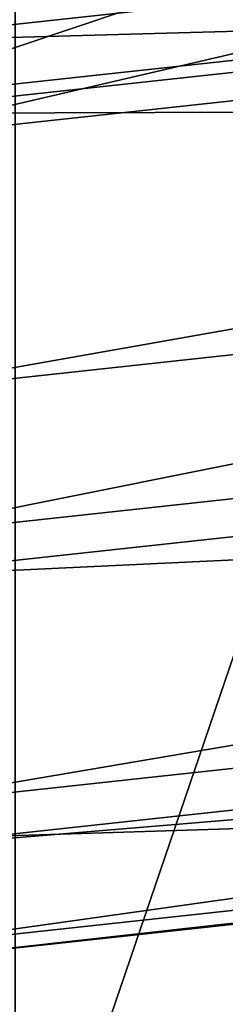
# Model space of a CAD drawing. Header units: millimetres. Extents: x -4.88 to 4.89, y -4.29 to 5.48.
# Tile 160 of 256: x 0.0066 to 0.01151, y -0.59804 to -0.5745. Entities that reach past the tile are written whole.
import ezdxf

# ---------------------------------------------------------------- set-up
doc = ezdxf.new("R2010")
doc.units = ezdxf.units.MM
doc.layers.get('0').update_dxf_attribs({"true_color": 0x5890e1})

msp = doc.modelspace()

# ---------------------------------------------------------------- meshes
at = {"color": 206, "true_color": 0x6c0888}
mesh = msp.add_polyface(dxfattribs=at)
corners = [(0.00648951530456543, -4.030397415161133, 63.11192321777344), (0.006489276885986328, 0.2801019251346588, 63.11192321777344), (0.02621603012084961, 0.2807217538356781, 63.11192321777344), (0.006489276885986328, 0.2801022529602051, 63.64631652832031), (0.02621603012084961, 0.2807220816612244, 63.64631652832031), (0.2895300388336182, -3.90453314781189, 63.62292098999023), (0.2968742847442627, -4.0212721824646, 63.11192321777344), (0.04586458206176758, 0.2825793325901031, 63.11192321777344), (0.04586482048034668, 0.2825796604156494, 63.64631652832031), (0.5714540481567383, -3.877883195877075, 63.62292098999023), (0.5861139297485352, -3.993930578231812, 63.11192321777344), (0.06535840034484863, 0.2856664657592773, 63.11192321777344), (0.06535840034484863, 0.2856667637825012, 63.64631652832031), (0.8511476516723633, -3.833584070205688, 63.62292098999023), (0.8730654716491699, -3.948482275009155, 63.11192321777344), (0.08461928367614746, 0.2899720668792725, 63.11192321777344), (0.08461928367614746, 0.2899720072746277, 63.64631652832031), (1.127508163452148, -3.77181077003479, 63.62292098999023), (1.156597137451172, -3.88510537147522, 63.11192321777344), (0.103571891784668, 0.2954781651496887, 63.11192321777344), (0.1035721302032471, 0.2954782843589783, 63.64631652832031), (0.1221413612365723, 0.3021639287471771, 63.64631652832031), (0.1221413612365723, 0.3021638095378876, 63.11192321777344), (0.1402542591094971, 0.3100021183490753, 63.64631652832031), (0.1402542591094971, 0.3100019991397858, 63.11192321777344), (0.1578400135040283, 0.3189620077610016, 63.64631652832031), (0.1578395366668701, 0.3189618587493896, 63.11192321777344), (0.174828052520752, 0.3290086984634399, 63.64631652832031), (0.174828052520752, 0.3290085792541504, 63.11192321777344), (0.1911506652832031, 0.3401019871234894, 63.64631271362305), (0.1911506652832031, 0.3401018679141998, 63.11192321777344), (0.2067456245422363, 0.352198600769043, 63.64631652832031), (0.2067456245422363, 0.3521984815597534, 63.11192321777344), (0.2215499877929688, 0.3652504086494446, 63.64631652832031), (0.2215499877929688, 0.365250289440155, 63.11192321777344), (0.2355067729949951, 0.3792060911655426, 63.64631652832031), (0.2355062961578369, 0.3792060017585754, 63.11192321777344), (0.248558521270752, 0.3940104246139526, 63.64631652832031), (0.2485580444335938, 0.3940103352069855, 63.11192321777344), (0.2606544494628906, 0.4096050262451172, 63.64631652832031), (0.2606544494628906, 0.4096049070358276, 63.11192321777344), (0.2717475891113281, 0.4259287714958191, 63.64631652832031), (0.2717475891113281, 0.4259286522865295, 63.11192321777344), (0.2817950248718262, 0.4429164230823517, 63.64631652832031), (0.2817947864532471, 0.4429164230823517, 63.11192321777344), (0.290755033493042, 0.4605017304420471, 63.64631652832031), (0.290755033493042, 0.4605016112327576, 63.11192321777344), (0.298593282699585, 0.4786148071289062, 63.64631652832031), (0.298593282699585, 0.4786147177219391, 63.11192321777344), (0.3052785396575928, 0.4971842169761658, 63.64631652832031), (0.3052785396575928, 0.4971841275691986, 63.11192321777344), (0.3107848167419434, 0.5161370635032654, 63.64631652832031), (0.3107848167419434, 0.5161369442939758, 63.11192321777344), (0.3150908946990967, 0.535398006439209, 63.64631652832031), (0.3150908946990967, 0.5353979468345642, 63.11192321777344), (0.3181779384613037, 0.5548912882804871, 63.64631652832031), (0.3181779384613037, 0.5548911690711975, 63.11192321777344), (0.3200352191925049, 0.5745400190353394, 63.64631652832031), (0.3200352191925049, 0.5745398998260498, 63.11192321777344), (0.3206551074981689, 0.5942666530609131, 63.64631652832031), (0.3206551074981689, 0.5942665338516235, 63.11192321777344)]
mesh.append_faces([[corners[k] for k in face] for face in [(1, 4, 2), (3, 5, 4), (2, 8, 7), (4, 9, 8), (7, 12, 11), (8, 13, 12), (11, 16, 15), (12, 17, 16), (15, 20, 19), (19, 21, 22), (22, 23, 24), (24, 25, 26), (26, 27, 28), (28, 29, 30), (30, 31, 32), (32, 33, 34), (34, 35, 36), (36, 37, 38), (38, 39, 40), (40, 41, 42), (42, 43, 44), (44, 45, 46), (46, 47, 48), (48, 49, 50), (50, 51, 52), (52, 53, 54), (54, 55, 56), (56, 57, 58), (58, 59, 60)]], dxfattribs={"vtx0": -1, "color": 206})
mesh.append_faces([[corners[k] for k in face] for face in [(0, 1, 2), (1, 3, 4), (6, 2, 7), (2, 4, 8), (10, 7, 11), (7, 8, 12), (14, 11, 15), (11, 12, 16), (18, 15, 19), (15, 16, 20), (19, 20, 21), (22, 21, 23), (24, 23, 25), (26, 25, 27), (28, 27, 29), (30, 29, 31), (32, 31, 33), (34, 33, 35), (36, 35, 37), (38, 37, 39), (40, 39, 41), (42, 41, 43), (44, 43, 45), (46, 45, 47), (48, 47, 49), (50, 49, 51), (52, 51, 53), (54, 53, 55), (56, 55, 57), (58, 57, 59)]], dxfattribs={"vtx2": -1, "color": 206})
mesh = msp.add_polyface(dxfattribs=at)
corners = [(0.00648951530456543, -4.030397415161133, 63.11192321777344), (0.02621603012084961, 0.2807217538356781, 63.11192321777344), (0.2968742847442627, -4.0212721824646, 63.11192321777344), (0.006489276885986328, 0.2801022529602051, 63.64631652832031), (0.00648951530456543, -3.913428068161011, 63.62292098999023), (0.2895300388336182, -3.90453314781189, 63.62292098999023), (0.04586458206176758, 0.2825793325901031, 63.11192321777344), (0.5861139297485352, -3.993930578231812, 63.11192321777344), (0.02621603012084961, 0.2807220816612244, 63.64631652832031), (0.5714540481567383, -3.877883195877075, 63.62292098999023), (0.06535840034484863, 0.2856664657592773, 63.11192321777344), (0.8730654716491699, -3.948482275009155, 63.11192321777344), (0.04586482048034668, 0.2825796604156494, 63.64631652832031), (0.8511476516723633, -3.833584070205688, 63.62292098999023), (0.08461928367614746, 0.2899720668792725, 63.11192321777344), (1.156597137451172, -3.88510537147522, 63.11192321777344), (0.06535840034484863, 0.2856667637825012, 63.64631652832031), (1.127508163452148, -3.77181077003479, 63.62292098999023), (0.103571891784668, 0.2954781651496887, 63.11192321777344), (1.435590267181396, -3.804050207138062, 63.11192321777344), (0.08461928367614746, 0.2899720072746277, 63.64631652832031), (1.399445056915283, -3.692806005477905, 63.62292098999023), (0.1221413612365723, 0.3021638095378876, 63.11192321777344), (1.708942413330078, -3.705637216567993, 63.11192321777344), (0.1035721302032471, 0.2954782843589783, 63.64631652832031), (1.66588306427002, -3.596881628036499, 63.62292098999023), (0.1402542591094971, 0.3100019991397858, 63.11192321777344), (1.975575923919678, -3.590254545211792, 63.11192321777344), (0.1221413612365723, 0.3021639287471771, 63.64631652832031), (1.925773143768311, -3.484417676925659, 63.62292098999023), (0.1578395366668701, 0.3189618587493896, 63.11192321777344), (2.234439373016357, -3.458357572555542, 63.11192321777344), (0.1402542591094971, 0.3100021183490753, 63.64631652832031), (2.178088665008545, -3.355855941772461, 63.62292098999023), (0.174828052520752, 0.3290085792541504, 63.11192321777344), (2.484509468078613, -3.310466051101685, 63.11192321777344), (0.1578400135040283, 0.3189620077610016, 63.64631652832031), (2.421834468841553, -3.211705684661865, 63.62292098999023), (2.513118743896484, -3.355547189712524, 63.11565399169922), (2.746199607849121, -3.176621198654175, 63.11360168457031), (2.756182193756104, -3.190360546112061, 63.11565399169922), (2.504018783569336, -3.34120774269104, 63.11360168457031), (2.73574161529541, -3.162226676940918, 63.11235046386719), (2.494484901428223, -3.326184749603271, 63.11235046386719), (2.724798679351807, -3.147165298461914, 63.11192321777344), (0.1911506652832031, 0.3401018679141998, 63.11192321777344), (0.174828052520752, 0.3290086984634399, 63.64631652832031), (2.656045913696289, -3.052535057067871, 63.62292098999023), (2.497044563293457, -3.330218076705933, 63.97383117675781), (2.73854923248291, -3.166091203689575, 63.97383117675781), (2.711048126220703, -3.128239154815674, 65.01727294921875), (2.836936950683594, -3.301510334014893, 63.18302154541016), (2.831644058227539, -3.294225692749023, 63.17399978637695), (3.070231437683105, -3.109158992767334, 63.17399978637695), (2.825966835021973, -3.28641152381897, 63.16547393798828), (3.064074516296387, -3.1017165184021, 63.16547393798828), (2.81989574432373, -3.278055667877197, 63.15747451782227), (3.057491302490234, -3.093758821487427, 63.15747451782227), (2.813424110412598, -3.269147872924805, 63.15002822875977), (3.050471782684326, -3.085274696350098, 63.15002822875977), (2.806541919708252, -3.259675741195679, 63.14316177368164), (3.043009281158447, -3.076253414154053, 63.14316177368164), (2.79924201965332, -3.249628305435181, 63.13690185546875), (3.035092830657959, -3.066684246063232, 63.13690185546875), (2.791515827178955, -3.238993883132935, 63.13127517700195), (3.026714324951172, -3.05655574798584, 63.13127517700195), (2.783355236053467, -3.227761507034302, 63.12630844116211), (3.017863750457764, -3.045857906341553, 63.12630844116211), (2.77475118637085, -3.215919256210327, 63.12203216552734), (3.008533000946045, -3.034579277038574, 63.12203216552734), (2.765696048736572, -3.203456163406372, 63.11847305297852), (2.998713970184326, -3.022709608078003, 63.11847305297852), (2.988395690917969, -3.010237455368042, 63.11565399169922), (2.977570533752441, -2.997151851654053, 63.11360168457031), (2.96622896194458, -2.983442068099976, 63.11235046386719), (2.954361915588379, -2.969097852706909, 63.11192321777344), (0.2067456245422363, 0.3521984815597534, 63.11192321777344), (0.1911506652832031, 0.3401019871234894, 63.64631271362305), (2.87980318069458, -2.878971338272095, 63.62292098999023), (2.969274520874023, -2.987123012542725, 63.97383117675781), (2.939451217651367, -2.951071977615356, 65.01727294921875), (2.876054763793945, -3.355351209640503, 65.22996520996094), (3.118392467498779, -3.167375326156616, 65.22996520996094), (0.2215499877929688, 0.365250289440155, 63.11192321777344), (3.172290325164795, -2.776968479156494, 63.11192321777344), (0.2067456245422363, 0.352198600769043, 63.64631652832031), (3.092219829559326, -2.691701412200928, 63.62292098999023), (0.2355062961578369, 0.3792060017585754, 63.11192321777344), (3.377725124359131, -2.571533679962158, 63.11192321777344), (0.2215499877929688, 0.3652504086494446, 63.64631652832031), (3.292458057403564, -2.491462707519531, 63.62292098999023), (0.2485580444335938, 0.3940103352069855, 63.11192321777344), (3.569855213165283, -2.353605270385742, 63.11192321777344), (0.2355067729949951, 0.3792060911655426, 63.64631652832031), (3.479729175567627, -2.279045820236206, 63.62292098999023), (0.2606544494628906, 0.4096049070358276, 63.11192321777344), (3.747922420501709, -2.124042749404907, 63.11192321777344)]
mesh.append_faces([[corners[k] for k in face] for face in [(0, 1, 2), (2, 6, 7), (7, 10, 11), (11, 14, 15), (15, 18, 19), (19, 22, 23), (23, 26, 27), (27, 30, 31), (31, 34, 35), (38, 39, 40), (41, 42, 39), (43, 44, 42), (35, 45, 44), (37, 49, 47), (48, 50, 49), (70, 72, 71), (40, 73, 72), (39, 74, 73), (42, 75, 74), (44, 76, 75), (47, 79, 78), (49, 80, 79), (50, 82, 80), (75, 83, 84), (84, 87, 88), (88, 91, 92), (92, 95, 96)]], dxfattribs={"vtx0": -1, "color": 206})
mesh.append_faces([[corners[k] for k in face] for face in [(3, 4, 5), (8, 5, 9), (12, 9, 13), (16, 13, 17), (20, 17, 21), (24, 21, 25), (28, 25, 29), (32, 29, 33), (36, 33, 37), (46, 37, 47), (37, 48, 49), (51, 52, 53), (52, 54, 55), (54, 56, 57), (56, 58, 59), (58, 60, 61), (60, 62, 63), (62, 64, 65), (64, 66, 67), (66, 68, 69), (68, 70, 71), (70, 40, 72), (40, 39, 73), (39, 42, 74), (42, 44, 75), (77, 47, 78), (47, 49, 79), (49, 50, 80), (50, 81, 82), (85, 78, 86), (89, 86, 90), (93, 90, 94)]], dxfattribs={"vtx2": -1, "color": 206})
mesh = msp.add_polyface(dxfattribs=at)
corners = [(0.05041313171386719, -0.0129440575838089, -8.298449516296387), (0.7102479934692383, -0.23077392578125, -8.280877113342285), (0.04950094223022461, -0.0160839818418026, -8.298449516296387), (0.7286782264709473, -0.236762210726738, -7.897031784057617), (0.04950094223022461, -0.01608395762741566, -7.897032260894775), (0.0483933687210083, -0.01916040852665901, -7.897032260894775), (0.6943563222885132, -0.2749152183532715, -8.280877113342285), (0.0483933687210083, -0.01916043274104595, -8.298449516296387), (0.7123739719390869, -0.2820489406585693, -7.897031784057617), (0.04709482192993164, -0.02216123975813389, -7.897032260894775), (0.6757241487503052, -0.3179717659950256, -8.280877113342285), (0.04709476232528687, -0.02216126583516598, -8.298449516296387), (0.6932584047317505, -0.3262227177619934, -7.897031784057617), (0.04561036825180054, -0.02507463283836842, -7.897032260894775), (0.6544250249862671, -0.3597733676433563, -8.280877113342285), (0.04561036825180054, -0.02507464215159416, -8.298449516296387), (0.671406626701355, -0.369109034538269, -7.897031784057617), (0.04394596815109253, -0.02788903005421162, -7.897032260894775), (0.6305434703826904, -0.4001550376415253, -8.280877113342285), (0.04394590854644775, -0.02788905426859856, -8.298449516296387), (0.6469053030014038, -0.410538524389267, -7.897031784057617), (0.04210799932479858, -0.0305933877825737, -7.897032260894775), (0.6041730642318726, -0.4389578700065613, -8.280877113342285), (0.04210793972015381, -0.03059341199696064, -8.298449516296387), (0.6198505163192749, -0.450348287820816, -7.897031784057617), (0.04010403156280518, -0.03317699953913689, -7.897032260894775), (0.5754187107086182, -0.4760279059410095, -8.280877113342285), (0.0401039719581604, -0.03317702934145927, -8.298449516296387), (0.5903500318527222, -0.4883802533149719, -7.897031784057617), (0.03794169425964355, -0.03562969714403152, -7.897032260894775), (0.5443930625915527, -0.5112194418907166, -8.280877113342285), (0.03794163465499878, -0.03562972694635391, -8.298449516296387), (0.5585194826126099, -0.5244849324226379, -7.897031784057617), (0.03562963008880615, -0.03794179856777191, -7.897032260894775), (0.5112191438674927, -0.5443934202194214, -8.280877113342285), (0.03562963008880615, -0.037941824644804, -8.298449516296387), (0.5244847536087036, -0.558519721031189, -7.897031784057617), (0.0331769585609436, -0.04010411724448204, -7.897032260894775), (0.4760276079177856, -0.5754188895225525, -8.280877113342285), (0.0331769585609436, -0.04010414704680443, -8.298449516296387), (0.488379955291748, -0.5903502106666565, -7.897031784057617), (0.03059333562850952, -0.04210815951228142, -7.897032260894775), (0.438957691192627, -0.6041731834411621, -8.280877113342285), (0.03059333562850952, -0.04210818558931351, -8.298449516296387), (0.4503481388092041, -0.6198508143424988, -7.897031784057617), (0.02788901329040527, -0.0439460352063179, -7.897032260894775), (0.4105384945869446, -0.6469054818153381, -7.897031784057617), (0.4001548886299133, -0.6305436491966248, -8.280876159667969), (0.02788901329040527, -0.04394606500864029, -8.298449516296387), (0.02507460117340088, -0.04561049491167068, -7.897032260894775), (0.3691088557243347, -0.6714068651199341, -7.897031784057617), (0.3597731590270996, -0.6544253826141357, -8.280876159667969), (0.02507460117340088, -0.04561052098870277, -8.298449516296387), (0.02216118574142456, -0.04709498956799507, -7.897032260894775), (0.3262224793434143, -0.6932585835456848, -7.897031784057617), (0.3179715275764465, -0.6757243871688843, -8.280876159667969), (0.02216118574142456, -0.04709501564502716, -8.298449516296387), (0.01916038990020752, -0.04839355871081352, -7.897032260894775), (0.2820486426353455, -0.7123743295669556, -7.897031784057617), (0.2749149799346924, -0.6943565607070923, -8.280876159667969), (0.01916033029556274, -0.04839358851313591, -8.298449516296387), (0.01608389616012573, -0.04950115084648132, -7.897032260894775), (0.2367621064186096, -0.7286784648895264, -7.897031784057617), (0.2307737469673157, -0.7102483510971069, -8.280876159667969), (0.01608389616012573, -0.04950117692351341, -8.298449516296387), (0.01294398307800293, -0.05041342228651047, -7.897032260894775), (0.1905408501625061, -0.7421069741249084, -7.897031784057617), (0.1857215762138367, -0.7233372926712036, -8.280876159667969), (0.01294398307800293, -0.05041341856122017, -8.298449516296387), (0.009752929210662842, -0.05112667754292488, -7.897032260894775), (0.1435671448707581, -0.7526068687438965, -7.897031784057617), (0.1399359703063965, -0.7335715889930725, -8.280876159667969), (0.009752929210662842, -0.05112673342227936, -8.298449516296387), (0.006523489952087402, -0.05163812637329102, -7.897032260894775), (0.09602731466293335, -0.7601364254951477, -7.897031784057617), (0.09359854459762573, -0.7409106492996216, -8.280876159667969), (0.006523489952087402, -0.05163818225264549, -8.298449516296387), (0.003268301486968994, -0.05194587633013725, -7.897032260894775), (0.04689204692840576, -0.7453257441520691, -8.280876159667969), (0.003268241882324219, -0.05194593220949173, -8.298449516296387), (0.04810881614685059, -0.764665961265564, -7.897031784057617), (1.192092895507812e-07, -0.05204856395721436, -7.897032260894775), (5.960464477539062e-08, -0.7467994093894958, -8.280876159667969), (5.960464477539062e-08, -0.05204861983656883, -8.298449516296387)]
mesh.append_faces([[corners[k] for k in face] for face in [(0, 1, 2), (2, 6, 7), (7, 10, 11), (11, 14, 15), (15, 18, 19), (19, 22, 23), (23, 26, 27), (27, 30, 31), (31, 34, 35), (35, 38, 39), (39, 42, 43), (44, 45, 46), (43, 47, 48), (46, 49, 50), (48, 51, 52), (50, 53, 54), (52, 55, 56), (54, 57, 58), (56, 59, 60), (58, 61, 62), (60, 63, 64), (62, 65, 66), (64, 67, 68), (66, 69, 70), (68, 71, 72), (70, 73, 74), (72, 75, 76), (76, 78, 79), (79, 82, 83)]], dxfattribs={"vtx0": -1, "color": 206})
mesh.append_faces([[corners[k] for k in face] for face in [(3, 4, 5), (8, 5, 9), (12, 9, 13), (16, 13, 17), (20, 17, 21), (24, 21, 25), (28, 25, 29), (32, 29, 33), (36, 33, 37), (40, 37, 41), (44, 41, 45), (43, 42, 47), (46, 45, 49), (48, 47, 51), (50, 49, 53), (52, 51, 55), (54, 53, 57), (56, 55, 59), (58, 57, 61), (60, 59, 63), (62, 61, 65), (64, 63, 67), (66, 65, 69), (68, 67, 71), (70, 69, 73), (72, 71, 75), (74, 73, 77), (76, 75, 78), (80, 77, 81), (79, 78, 82)]], dxfattribs={"vtx2": -1, "color": 206})
mesh = msp.add_polyface(dxfattribs=at)
corners = [(0.1972067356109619, -0.7680689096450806, -7.931249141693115), (0.1482478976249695, -0.7771441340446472, -7.925655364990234), (0.1485897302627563, -0.7789360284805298, -7.931249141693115), (0.1967530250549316, -0.7663020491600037, -7.925655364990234), (0.1478844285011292, -0.7752388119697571, -7.920496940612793), (0.1962707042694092, -0.7644232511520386, -7.920496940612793), (0.1474988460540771, -0.7732177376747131, -7.915794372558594), (0.1957589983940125, -0.7624303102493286, -7.915794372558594), (0.1470908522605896, -0.7710785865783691, -7.911568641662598), (0.1952173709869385, -0.7603210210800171, -7.911568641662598), (0.146659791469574, -0.7688190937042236, -7.907838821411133), (0.1946454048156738, -0.7580930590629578, -7.907838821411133), (0.1462053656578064, -0.7664370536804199, -7.904626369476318), (0.1940422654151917, -0.7557442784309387, -7.904626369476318), (0.1457272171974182, -0.7639299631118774, -7.901950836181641), (0.1934075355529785, -0.7532721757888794, -7.901950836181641), (0.1452246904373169, -0.7612957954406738, -7.899833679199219), (0.1927406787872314, -0.7506747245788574, -7.899833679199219), (0.1446974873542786, -0.7585320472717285, -7.898294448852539), (0.1920409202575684, -0.7479495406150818, -7.898294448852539), (0.144145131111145, -0.75563645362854, -7.897353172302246), (0.1913078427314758, -0.7450944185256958, -7.897353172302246), (0.1435671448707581, -0.7526068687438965, -7.897031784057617), (0.1857215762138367, -0.7233372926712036, -8.280876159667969), (0.1442933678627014, -0.7564139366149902, -8.544468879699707), (0.1399359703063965, -0.7335715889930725, -8.280876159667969), (0.1915046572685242, -0.7458609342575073, -8.544468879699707), (0.1428408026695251, -0.7487998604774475, -10.83539867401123), (0.1895768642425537, -0.7383531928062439, -10.83539867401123), (0.151555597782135, -0.7944846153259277, -10.99516296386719), (0.09838420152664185, -0.7787929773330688, -7.911568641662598), (0.09809589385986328, -0.7765108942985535, -7.907838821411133), (0.09779196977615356, -0.7741049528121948, -7.904626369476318), (0.09747207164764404, -0.7715728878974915, -7.901950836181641), (0.09713596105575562, -0.7689122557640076, -7.899833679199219), (0.0967833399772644, -0.7661208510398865, -7.898294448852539), (0.09641391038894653, -0.7631963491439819, -7.897353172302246), (0.09602731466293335, -0.7601364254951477, -7.897031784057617), (0.09651303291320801, -0.7639815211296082, -8.544468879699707), (0.09359854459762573, -0.7409106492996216, -8.280876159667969), (0.09554147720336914, -0.7562913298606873, -10.83539867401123), (0.1013704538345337, -0.8024331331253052, -10.99516296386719), (0.04883259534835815, -0.7761706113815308, -7.901950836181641), (0.04866421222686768, -0.7734941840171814, -7.899833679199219), (0.04848754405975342, -0.770686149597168, -7.898294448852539), (0.04830247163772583, -0.767744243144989, -7.897353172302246), (0.04810881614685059, -0.764665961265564, -7.897031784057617), (0.003268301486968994, -0.05194587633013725, -7.897032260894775), (0.04835218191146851, -0.7685340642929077, -8.544468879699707), (0.04689204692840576, -0.7453257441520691, -8.280876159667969), (0.04786539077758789, -0.7607980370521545, -10.83539867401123), (0.05078566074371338, -0.8072147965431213, -10.99516296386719), (1.192092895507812e-07, -0.7750235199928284, -7.899833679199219), (1.192092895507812e-07, -0.7722099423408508, -7.898294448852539), (1.192092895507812e-07, -0.7692621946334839, -7.897353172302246), (1.192092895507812e-07, -0.7661779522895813, -7.897031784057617), (1.192092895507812e-07, -0.05204856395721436, -7.897032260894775), (5.960464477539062e-08, -0.7700536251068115, -8.544468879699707), (5.960464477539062e-08, -0.7467994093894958, -8.280876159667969), (0, -0.7623022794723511, -10.83539867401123)]
mesh.append_faces([[corners[k] for k in face] for face in [(0, 1, 2), (3, 4, 1), (5, 6, 4), (7, 8, 6), (9, 10, 8), (11, 12, 10), (13, 14, 12), (15, 16, 14), (17, 18, 16), (19, 20, 18), (21, 22, 20), (23, 24, 25), (26, 27, 24), (28, 29, 27), (10, 32, 31), (12, 33, 32), (14, 34, 33), (16, 35, 34), (18, 36, 35), (20, 37, 36), (25, 38, 39), (24, 40, 38), (27, 41, 40), (33, 43, 42), (34, 44, 43), (35, 45, 44), (36, 46, 45), (37, 47, 46), (39, 48, 49), (38, 50, 48), (40, 51, 50), (43, 53, 52), (44, 54, 53), (45, 55, 54), (46, 56, 55), (49, 57, 58), (48, 59, 57)]], dxfattribs={"vtx0": -1, "color": 206})
mesh.append_faces([[corners[k] for k in face] for face in [(6, 8, 30), (8, 10, 31), (10, 12, 32), (12, 14, 33), (14, 16, 34), (16, 18, 35), (18, 20, 36), (20, 22, 37), (25, 24, 38), (24, 27, 40), (32, 33, 42), (33, 34, 43), (34, 35, 44), (35, 36, 45), (36, 37, 46), (39, 38, 48), (38, 40, 50), (42, 43, 52), (43, 44, 53), (44, 45, 54), (45, 46, 55), (49, 48, 57), (48, 50, 59)]], dxfattribs={"vtx2": -1, "color": 206})
at = {"color": 213, "true_color": 0xc458e1}
mesh = msp.add_polyface(dxfattribs=at)
corners = [(0.2187423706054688, -0.5524775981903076, -9.400459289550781), (0.1784298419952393, -0.4506598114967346, -9.391846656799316), (0.1497805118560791, -0.4609742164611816, -9.391846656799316), (0.1836203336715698, -0.5651223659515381, -9.400459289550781), (0.1588457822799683, -0.401196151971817, -9.753114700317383), (0.1943013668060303, -0.4907464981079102, -9.78031063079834), (0.1631036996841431, -0.5019784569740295, -9.78031063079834), (0.1928372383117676, -0.5934886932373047, -9.807680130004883), (0.2168004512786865, -0.6672401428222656, -9.410802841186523), (0.1477737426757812, -0.575536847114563, -9.400459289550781), (0.1205402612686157, -0.4694694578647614, -9.391846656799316), (0.1333410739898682, -0.4103784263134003, -9.753114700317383), (0.1312624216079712, -0.5112292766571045, -9.78031063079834), (0.1073100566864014, -0.4179412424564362, -9.753114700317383), (0.15519118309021, -0.6044259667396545, -9.807679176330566), (0.09082400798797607, -0.4761118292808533, -9.391846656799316), (0.1113436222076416, -0.5836799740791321, -9.400459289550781), (0.09890294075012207, -0.518462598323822, -9.78031063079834), (0.08085548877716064, -0.4238545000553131, -9.753114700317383), (0.1169326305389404, -0.6129778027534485, -9.807679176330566), (0.06074953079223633, -0.4808752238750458, -9.391846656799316), (0.07447433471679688, -0.5895195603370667, -9.400459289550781), (0.06615328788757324, -0.5236496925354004, -9.78031063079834), (0.05408191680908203, -0.4280950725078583, -9.753114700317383), (0.07821273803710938, -0.6191105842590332, -9.807680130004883), (0.03043532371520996, -0.483740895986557, -9.391846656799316), (0.03731119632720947, -0.5930325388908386, -9.400459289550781), (0.03314244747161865, -0.5267701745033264, -9.78031063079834), (0.02709484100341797, -0.4306460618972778, -9.753114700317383), (0.0391840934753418, -0.6227998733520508, -9.807680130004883), (7.152557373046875e-07, -0.4846972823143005, -9.391846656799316), (7.152557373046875e-07, -0.5942050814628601, -9.400459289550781), (8.344650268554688e-07, -0.3729406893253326, -9.384832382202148), (8.344650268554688e-07, -0.5278117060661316, -9.78031063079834), (8.344650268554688e-07, -0.4314976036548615, -9.753114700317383), (8.344650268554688e-07, -0.6240313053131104, -9.807680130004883)]
mesh.append_faces([[corners[k] for k in face] for face in [(0, 2, 3), (5, 7, 6), (3, 10, 9), (11, 12, 13), (6, 14, 12), (9, 15, 16), (13, 17, 18), (12, 19, 17), (16, 20, 21), (18, 22, 23), (17, 24, 22), (21, 25, 26), (23, 27, 28), (22, 29, 27), (26, 30, 31), (25, 32, 30), (28, 33, 34), (27, 35, 33)]], dxfattribs={"vtx0": -1, "color": 213})
mesh.append_faces([[corners[k] for k in face] for face in [(0, 1, 2), (4, 5, 6), (8, 3, 9), (3, 2, 10), (11, 6, 12), (6, 7, 14), (9, 10, 15), (13, 12, 17), (12, 14, 19), (16, 15, 20), (18, 17, 22), (17, 19, 24), (21, 20, 25), (23, 22, 27), (22, 24, 29), (26, 25, 30), (28, 27, 33), (27, 29, 35)]], dxfattribs={"vtx2": -1, "color": 213})
at = {"color": 18, "true_color": 0x000000}
mesh = msp.add_polyface(dxfattribs=at)
corners = [(0.09404623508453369, -0.5003738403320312, -14.05841636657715), (0.00264325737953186, -0.5103152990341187, -14.05841636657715), (0.002643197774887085, -0.5305340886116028, -14.37745571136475), (0.09765246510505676, -0.5202004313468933, -14.37745571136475), (0.00264313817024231, -0.5492230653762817, -14.68737602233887), (0.1009857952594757, -0.5385268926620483, -14.68737602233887), (0.002643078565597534, -0.5648524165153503, -14.97905540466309), (0.103773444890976, -0.5538530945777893, -14.97905540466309), (0.002643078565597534, -0.5774222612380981, -15.25249671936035), (0.1060154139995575, -0.566179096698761, -15.25249671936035), (0.002643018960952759, -0.5869325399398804, -15.50769805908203), (0.1077116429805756, -0.5755047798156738, -15.50769805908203), (0.002642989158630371, -0.5933830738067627, -15.74465942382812), (0.1088621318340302, -0.5818303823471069, -15.74465942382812), (0.002642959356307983, -0.596774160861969, -15.96338272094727), (0.109466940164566, -0.5851556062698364, -15.96338272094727), (0.002642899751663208, -0.5971055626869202, -16.16386413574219), (0.1095260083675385, -0.5854805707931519, -16.16386413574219), (0.002642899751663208, -0.5943774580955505, -16.34610748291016), (0.1090393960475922, -0.5828053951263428, -16.34610748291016), (0.002642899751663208, -0.5878408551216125, -16.5080394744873), (0.1078734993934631, -0.576395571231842, -16.5080394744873), (0.00264286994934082, -0.5767470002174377, -16.6475887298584), (0.1058947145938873, -0.5655168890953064, -16.6475887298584), (0.00264286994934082, -0.5610958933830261, -16.76475715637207), (0.1031031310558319, -0.5501694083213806, -16.76475715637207), (0.002642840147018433, -0.5408874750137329, -16.85954284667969), (0.0994986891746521, -0.5303530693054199, -16.85954284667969), (0.002642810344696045, -0.5172450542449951, -16.93505477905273), (0.09528174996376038, -0.5071693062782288, -16.93505477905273), (0.002642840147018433, -0.4912918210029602, -16.99439811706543), (0.09065264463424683, -0.4817195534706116, -16.99439811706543), (0.002641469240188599, -0.5159499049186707, -25.6685619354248), (0.0950491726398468, -0.5058996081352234, -25.6685619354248), (0.08637544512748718, -0.4582132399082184, -25.64297103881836), (0.002641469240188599, -0.5539472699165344, -25.69252014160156), (0.1018264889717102, -0.5431599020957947, -25.69252014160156), (0.002641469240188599, -0.5764606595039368, -25.71652412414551), (0.1058420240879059, -0.565236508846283, -25.71652412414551), (0.002641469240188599, -0.5834901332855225, -25.74057579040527), (0.1070958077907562, -0.5721295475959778, -25.74057769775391), (0.002641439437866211, -0.5750354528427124, -25.76467704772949), (0.1055878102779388, -0.5638389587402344, -25.76467704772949), (0.002641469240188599, -0.5543313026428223, -25.7877025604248), (0.1018949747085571, -0.5435364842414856, -25.78770446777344), (0.002641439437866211, -0.5246121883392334, -25.80853271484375), (0.0965941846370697, -0.5143938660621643, -25.80853271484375), (0.002641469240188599, -0.4858779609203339, -25.82716178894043)]
mesh.append_faces([[corners[k] for k in face] for face in [(0, 1, 2), (2, 3, 0), (4, 5, 3), (3, 2, 4), (5, 4, 6), (6, 7, 5), (8, 9, 7), (7, 6, 8), (9, 8, 10), (10, 11, 9), (11, 10, 12), (13, 12, 14), (15, 14, 16), (17, 16, 18), (19, 18, 20), (21, 20, 22), (22, 23, 21), (24, 25, 23), (23, 22, 24), (25, 24, 26), (26, 27, 25), (28, 29, 27), (27, 26, 28), (29, 28, 30), (30, 31, 29), (32, 33, 34), (35, 36, 33), (33, 32, 35), (36, 35, 37), (37, 38, 36), (39, 40, 38), (38, 37, 39), (40, 39, 41), (41, 42, 40), (43, 44, 42), (42, 41, 43), (44, 43, 45), (45, 46, 44), (46, 45, 47)]], dxfattribs={"vtx2": -1, "color": 18})
mesh = msp.add_polyface(dxfattribs=at)
corners = [(0.1819703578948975, -0.4713066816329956, -14.05841636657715), (0.09404623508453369, -0.5003738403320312, -14.05841636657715), (0.09765246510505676, -0.5202004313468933, -14.37745571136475), (0.1890455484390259, -0.4899864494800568, -14.37745571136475), (0.1009857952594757, -0.5385268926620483, -14.68737602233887), (0.1955854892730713, -0.5072529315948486, -14.68737602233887), (0.103773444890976, -0.5538530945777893, -14.97905540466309), (0.2010547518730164, -0.5216925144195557, -14.97905540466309), (0.1060154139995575, -0.566179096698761, -15.25249671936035), (0.2054533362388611, -0.5333055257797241, -15.25249671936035), (0.1077116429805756, -0.5755047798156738, -15.50769805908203), (0.2087813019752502, -0.5420918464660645, -15.50769805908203), (0.002642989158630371, -0.5933830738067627, -15.74465942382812), (0.1088621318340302, -0.5818303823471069, -15.74465942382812), (0.2110385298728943, -0.5480514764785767, -15.74465942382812), (0.109466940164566, -0.5851556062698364, -15.96338272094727), (0.002642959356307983, -0.596774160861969, -15.96338272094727), (0.002642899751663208, -0.5971055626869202, -16.16386413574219), (0.1095260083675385, -0.5854805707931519, -16.16386413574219), (0.2122251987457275, -0.5511844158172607, -15.96338272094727), (0.2123410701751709, -0.5514906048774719, -16.16386413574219), (0.1090393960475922, -0.5828053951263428, -16.34610748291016), (0.002642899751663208, -0.5943774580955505, -16.34610748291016), (0.002642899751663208, -0.5878408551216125, -16.5080394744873), (0.1078734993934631, -0.576395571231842, -16.5080394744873), (0.2113863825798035, -0.5489702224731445, -16.34610748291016), (0.2090990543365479, -0.542931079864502, -16.5080394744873), (0.1058947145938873, -0.5655168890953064, -16.6475887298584), (0.2052167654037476, -0.5326817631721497, -16.6475887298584), (0.1031031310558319, -0.5501694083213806, -16.76475715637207), (0.199739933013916, -0.5182219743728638, -16.76475715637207), (0.0994986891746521, -0.5303530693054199, -16.85954284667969), (0.1926681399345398, -0.4995518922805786, -16.85954284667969), (0.09528174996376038, -0.5071693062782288, -16.93505477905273), (0.1843947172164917, -0.4777091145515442, -16.93505477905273), (0.1018264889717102, -0.5431599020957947, -25.69252014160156), (0.1972364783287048, -0.5116183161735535, -25.69252014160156), (0.1839398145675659, -0.4765132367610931, -25.6685619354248), (0.0950491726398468, -0.5058996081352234, -25.6685619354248), (0.1058420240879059, -0.565236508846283, -25.71652412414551), (0.2051147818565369, -0.5324180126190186, -25.71652412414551), (0.1070958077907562, -0.5721295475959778, -25.74057769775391), (0.2075745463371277, -0.538912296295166, -25.74057579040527), (0.1055878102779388, -0.5638389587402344, -25.76467704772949), (0.2046160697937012, -0.5311012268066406, -25.76467704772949), (0.1018949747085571, -0.5435364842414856, -25.78770446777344), (0.1973708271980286, -0.5119730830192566, -25.7877025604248), (0.0965941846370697, -0.5143938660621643, -25.80853271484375), (0.1869710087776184, -0.4845161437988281, -25.80853271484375)]
mesh.append_faces([[corners[k] for k in face] for face in [(0, 1, 2), (2, 3, 0), (4, 5, 3), (3, 2, 4), (5, 4, 6), (6, 7, 5), (8, 9, 7), (7, 6, 8), (9, 8, 10), (10, 11, 9), (12, 13, 10), (11, 10, 13), (14, 13, 15), (16, 15, 13), (17, 18, 15), (19, 15, 18), (20, 18, 21), (22, 21, 18), (23, 24, 21), (25, 21, 24), (26, 24, 27), (27, 28, 26), (29, 30, 28), (28, 27, 29), (30, 29, 31), (31, 32, 30), (33, 34, 32), (32, 31, 33), (35, 36, 37), (37, 38, 35), (36, 35, 39), (39, 40, 36), (41, 42, 40), (40, 39, 41), (42, 41, 43), (43, 44, 42), (45, 46, 44), (44, 43, 45), (46, 45, 47), (47, 48, 46)]], dxfattribs={"vtx2": -1, "color": 18})
at = {"color": 213, "true_color": 0xc458e1}
mesh = msp.add_polyface(dxfattribs=at)
corners = [(0.2168004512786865, -0.6672401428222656, -9.410802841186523), (0.1477737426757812, -0.575536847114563, -9.400459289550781), (0.174476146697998, -0.6795365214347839, -9.410802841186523), (0.1928372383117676, -0.5934886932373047, -9.807680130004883), (0.2225342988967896, -0.6848869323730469, -9.835264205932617), (0.1790907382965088, -0.6975085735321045, -9.835264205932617), (0.15519118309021, -0.6044259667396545, -9.807679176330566), (0.2264019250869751, -0.8817740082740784, -9.437212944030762), (0.2006760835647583, -0.7815786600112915, -9.423009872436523), (0.1512042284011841, -0.7926369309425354, -9.423009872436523), (0.1314634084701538, -0.6891510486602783, -9.410802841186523), (0.1113436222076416, -0.5836799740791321, -9.400459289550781), (0.1349402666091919, -0.7073773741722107, -9.835264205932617), (0.1169326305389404, -0.6129778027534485, -9.807679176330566), (0.2029550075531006, -0.7904537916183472, -9.863107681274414), (0.1529213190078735, -0.801637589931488, -9.863107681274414), (0.08793175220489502, -0.6960458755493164, -9.410802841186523), (0.1011358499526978, -0.8005671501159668, -9.423009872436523), (0.07447433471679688, -0.5895195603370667, -9.400459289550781), (0.09025740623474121, -0.7144545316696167, -9.835264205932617), (0.07821273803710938, -0.6191105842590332, -9.807680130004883), (0.10228431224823, -0.8096577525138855, -9.863107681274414), (0.04405319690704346, -0.7001937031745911, -9.410802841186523), (0.05066835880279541, -0.8053377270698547, -9.423009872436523), (0.03731119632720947, -0.5930325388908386, -9.400459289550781), (0.04521846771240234, -0.7187119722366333, -9.835264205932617), (0.0391840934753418, -0.6227998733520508, -9.807680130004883), (0.05124378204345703, -0.814482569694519, -9.863107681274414), (7.152557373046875e-07, -0.7015780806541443, -9.410802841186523), (5.960464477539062e-07, -0.8069300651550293, -9.423009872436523), (7.152557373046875e-07, -0.5942050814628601, -9.400459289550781), (8.344650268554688e-07, -0.7201330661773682, -9.835264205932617), (8.344650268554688e-07, -0.6240313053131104, -9.807680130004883), (7.152557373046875e-07, -0.8160929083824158, -9.863107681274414)]
mesh.append_faces([[corners[k] for k in face] for face in [(0, 1, 2), (3, 5, 6), (8, 10, 9), (2, 11, 10), (6, 12, 13), (5, 15, 12), (9, 16, 17), (10, 18, 16), (13, 19, 20), (12, 21, 19), (17, 22, 23), (16, 24, 22), (20, 25, 26), (19, 27, 25), (23, 28, 29), (22, 30, 28), (26, 31, 32), (25, 33, 31)]], dxfattribs={"vtx0": -1, "color": 213})
mesh.append_faces([[corners[k] for k in face] for face in [(3, 4, 5), (7, 8, 9), (8, 2, 10), (2, 1, 11), (6, 5, 12), (5, 14, 15), (9, 10, 16), (10, 11, 18), (13, 12, 19), (12, 15, 21), (17, 16, 22), (16, 18, 24), (20, 19, 25), (19, 21, 27), (23, 22, 28), (22, 24, 30), (26, 25, 31), (25, 27, 33)]], dxfattribs={"vtx2": -1, "color": 213})

doc.saveas('drawing.dxf')
